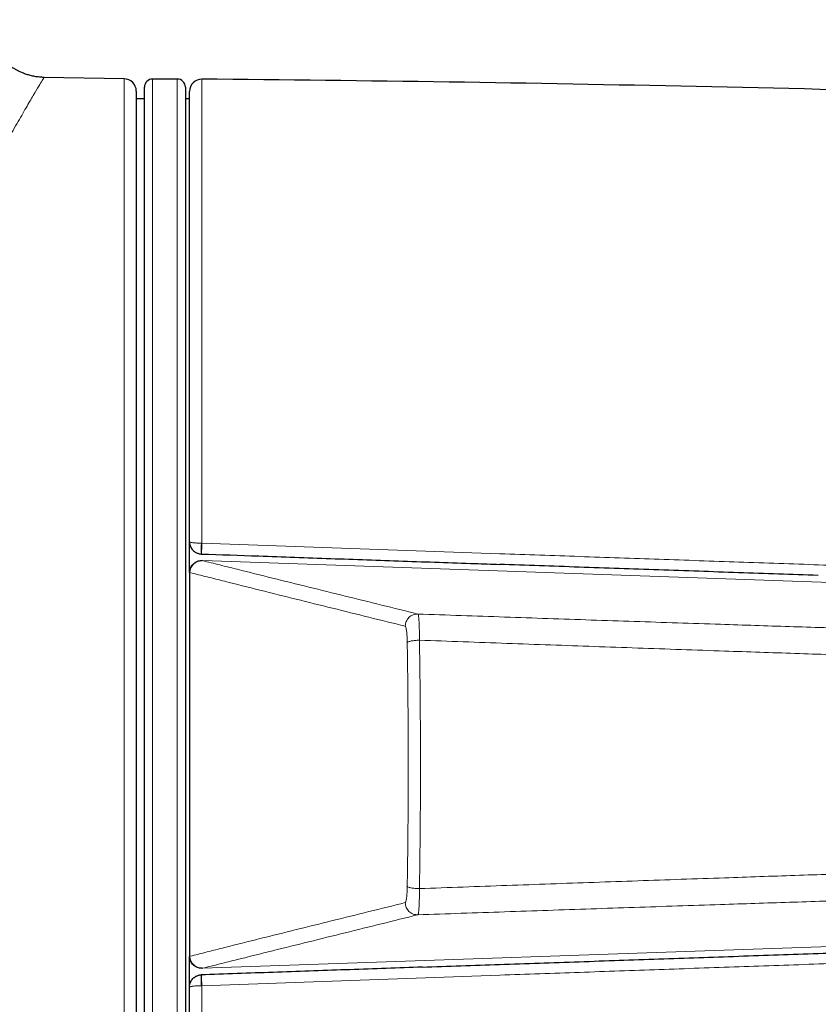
# Model space of a CAD drawing. Header units: millimetres. Extents: x 8 to 834, y 12 to 760.
# Tile 55 of 65: x 462 to 481, y 569 to 593. Entities that reach past the tile are written whole.
import ezdxf

# ---------------------------------------------------------------- set-up
doc = ezdxf.new("R2010")
doc.units = ezdxf.units.MM

msp = doc.modelspace()

# ---------------------------------------------------------------- linework, layer by layer
at = {"color": 7, "linetype": 'Continuous', "lineweight": 30}
for p, q in [((464.505, 591.573), (462.542, 591.607)), ((465.8, 591.568), (465.2, 591.568)), ((464.8, 591.273), (464.8, 574.818)), ((465, 558.268), (465, 591.368)), ((466, 591.368), (466, 558.268)), ((466.1, 580.263), (466.1, 591.265)), ((465, 591.085), (464.8, 591.085)), ((466.1, 591.085), (466, 591.085)), ((466.1, 579.511), (466.1, 580.259)), ((466.389, 579.96), (466.397, 579.96)), ((466.1, 579.51), (466.1, 579.501)), ((466.1, 579.501), (466.1, 570.135)), ((464.8, 574.818), (464.8, 558.363)), ((466.1, 570.135), (466.1, 570.125)), ((466.1, 569.376), (466.1, 570.124)), ((466.394, 569.675), (466.389, 569.675)), ((466.394, 569.675), (466.394, 569.675)), ((466.1, 558.37), (466.1, 569.373))]:
    msp.add_line(p, q, dxfattribs=at)
at = {"color": 252, "linetype": 'Continuous', "lineweight": 0}
for p, q in [((464.505, 558.063), (464.505, 591.573)), ((465.2, 591.568), (465.2, 558.068)), ((465.8, 558.068), (465.8, 591.568)), ((466.403, 591.565), (466.403, 580.224)), ((466.39, 580.225), (466.403, 580.224)), ((466.41, 579.813), (466.41, 579.801)), ((466.41, 579.801), (466.418, 579.799)), ((490.148, 578.97), (466.418, 579.799)), ((466.109, 579.508), (466.1, 579.51)), ((490.148, 570.665), (466.418, 569.837)), ((466.1, 570.125), (466.109, 570.128)), ((466.418, 569.837), (466.41, 569.835)), ((466.41, 569.835), (466.41, 569.823)), ((466.403, 569.411), (466.39, 569.411)), ((466.403, 569.411), (466.403, 558.07))]:
    msp.add_line(p, q, dxfattribs=at)
at = {"color": 7, "linetype": 'Continuous', "lineweight": 30}
for centre, radius, start, end in [((464.5, 591.273), 0.3, 0, 89), ((465.2, 591.368), 0.2, 90, 180), ((465.8, 591.368), 0.2, 0, 90), ((466.4, 591.265), 0.3, 89.4827, 180), ((457.366, -409.27), 1000.876, 88.099513, 89.482671)]:
    msp.add_arc(centre, radius, start, end, dxfattribs=at)
at = {"color": 252, "linetype": 'Continuous', "lineweight": 0}
for centre, radius, start, end in [((467.866, 580.091), 1.482, 174.8398, 185.0746), ((495.104, 579.137), 28.722, 177.8309, 178.3587), ((466.409, 579.499), 0.3, 88.2773, 178.3257), ((466.409, 570.137), 0.3, 181.6821, 271.7149), ((467.751, 569.543), 1.368, 174.4533, 185.5467), ((496.724, 570.552), 30.343, 181.6555, 182.1551)]:
    msp.add_arc(centre, radius, start, end, dxfattribs=at)
at = {"color": 7, "linetype": 'Continuous', "lineweight": 30}
for points, knots in [([(462.548, 591.607), (462.509, 591.609), (462.433, 591.612), (462.321, 591.628), (462.215, 591.65), (462.116, 591.68), (462.024, 591.714), (461.941, 591.752), (461.865, 591.791), (461.795, 591.833), (461.731, 591.877), (461.674, 591.92), (461.624, 591.962), (461.578, 592.003), (461.536, 592.045), (461.498, 592.087), (461.46, 592.13), (461.425, 592.175), (461.391, 592.221), (461.36, 592.267), (461.331, 592.314), (461.301, 592.367), (461.269, 592.43), (461.236, 592.504), (461.204, 592.588), (461.176, 592.682), (461.152, 592.786), (461.135, 592.899), (461.132, 592.977), (461.13, 593.017)], [0, 0, 0, 0, 0.052586, 0.103586, 0.152654, 0.199479, 0.243787, 0.285346, 0.323963, 0.359484, 0.396138, 0.428469, 0.457278, 0.484974, 0.511676, 0.537363, 0.562021, 0.589477, 0.615512, 0.640129, 0.663899, 0.691319, 0.723306, 0.759741, 0.800443, 0.845167, 0.8936, 0.94536, 1, 1, 1, 1]), ([(466.1, 580.263), (466.1, 580.262), (466.1, 580.24), (466.104, 580.207), (466.115, 580.166), (466.129, 580.13), (466.151, 580.092), (466.182, 580.053), (466.218, 580.021), (466.253, 579.998), (466.287, 579.982), (466.319, 579.971), (466.353, 579.963), (466.377, 579.961), (466.39, 579.96)], [0, 0, 0, 0, 0.0072958, 0.1462167, 0.2267765, 0.2918733, 0.4044246, 0.5169297, 0.6161985, 0.7154292, 0.7830525, 0.8506685, 0.9253369, 1, 1, 1, 1]), ([(466.394, 579.96), (466.86, 579.944), (467.912, 579.907), (469.553, 579.85), (471.316, 579.788), (472.69, 579.74), (473.476, 579.713), (473.673, 579.706)], [0, 0, 0, 0, 0.1919067, 0.4338351, 0.6761011, 0.9187064, 1, 1, 1, 1]), ([(466.1, 579.51), (466.102, 579.527), (466.104, 579.561), (466.119, 579.609), (466.141, 579.655), (466.171, 579.696), (466.207, 579.732), (466.248, 579.761), (466.294, 579.783), (466.345, 579.797), (466.384, 579.801), (466.407, 579.801), (466.41, 579.801)], [0, 0, 0, 0, 0.106987, 0.213975, 0.320959, 0.427944, 0.534988, 0.642031, 0.7492, 0.85637, 0.976697, 1, 1, 1, 1]), ([(481.462, 579.436), (480.813, 579.458), (479.515, 579.503), (477.569, 579.571), (475.622, 579.638), (474.324, 579.683), (473.675, 579.706)], [0, 0, 0, 0, 0.249993, 0.499992, 0.749996, 1, 1, 1, 1]), ([(471.786, 569.864), (472.415, 569.886), (473.694, 569.93), (475.622, 569.997), (477.568, 570.065), (479.515, 570.132), (481.462, 570.2), (483.408, 570.267), (485.355, 570.335), (487.301, 570.402), (488.599, 570.447), (489.248, 570.469)], [0, 0, 0, 0, 0.108184, 0.219656, 0.331128, 0.442602, 0.554076, 0.665556, 0.777036, 0.888518, 1, 1, 1, 1]), ([(466.41, 569.835), (466.407, 569.835), (466.384, 569.834), (466.345, 569.838), (466.294, 569.853), (466.248, 569.874), (466.207, 569.904), (466.171, 569.939), (466.141, 569.981), (466.119, 570.026), (466.104, 570.075), (466.102, 570.109), (466.1, 570.125)], [0, 0, 0, 0, 0.023303, 0.14363, 0.2508, 0.357969, 0.465012, 0.572056, 0.679041, 0.786025, 0.893013, 1, 1, 1, 1]), ([(471.79, 569.864), (471.2, 569.843), (470.021, 569.802), (468.255, 569.74), (467.046, 569.698), (466.426, 569.676), (466.394, 569.675)], [0, 0, 0, 0, 0.3278883, 0.655315, 0.9822824, 1, 1, 1, 1]), ([(466.1, 569.373), (466.1, 569.374), (466.1, 569.395), (466.104, 569.429), (466.115, 569.47), (466.129, 569.505), (466.151, 569.544), (466.182, 569.582), (466.218, 569.615), (466.253, 569.638), (466.287, 569.654), (466.319, 569.665), (466.353, 569.673), (466.377, 569.674), (466.39, 569.675)], [0, 0, 0, 0, 0.0072957, 0.1462137, 0.2267718, 0.2918673, 0.4029174, 0.5169273, 0.6149483, 0.7154301, 0.7825984, 0.8506683, 0.9246758, 1, 1, 1, 1])]:
    msp.add_open_spline(points, degree=3, knots=knots, dxfattribs=at)
at = {"color": 252, "linetype": 'Continuous', "lineweight": 0}
for points, knots in [([(462.542, 591.598), (462.543, 591.6), (462.548, 591.607), (462.507, 591.541), (462.422, 591.401), (462.312, 591.216), (462.202, 591.028), (462.107, 590.866), (462.002, 590.682), (461.885, 590.478), (461.756, 590.251), (461.626, 590.019), (461.494, 589.783), (461.363, 589.546), (461.222, 589.287), (461.071, 589.006), (460.909, 588.701), (460.754, 588.403), (460.591, 588.086), (460.412, 587.731), (460.19, 587.28), (459.933, 586.738), (459.684, 586.194), (459.463, 585.69), (459.286, 585.272), (459.124, 584.878), (458.978, 584.511), (458.848, 584.174), (458.733, 583.869), (458.615, 583.544), (458.486, 583.175), (458.345, 582.75), (458.208, 582.317), (458.08, 581.891), (457.963, 581.473), (457.854, 581.065), (457.7, 580.445), (457.52, 579.603), (457.341, 578.528), (457.225, 577.543), (457.157, 576.655), (457.125, 575.866), (457.123, 575.086), (457.152, 574.242), (457.226, 573.319), (457.355, 572.308), (457.498, 571.479), (457.629, 570.836), (457.731, 570.382), (457.841, 569.926), (457.96, 569.468), (458.089, 569.008), (458.227, 568.547), (458.386, 568.049), (458.572, 567.505), (458.79, 566.905), (459.033, 566.274), (459.293, 565.636), (459.53, 565.087), (459.731, 564.633), (459.899, 564.265), (460.067, 563.905), (460.237, 563.554), (460.406, 563.212), (460.684, 562.672), (461.052, 561.977), (461.482, 561.184), (461.802, 560.613), (462.03, 560.215), (462.183, 559.95), (462.326, 559.707), (462.463, 559.478), (462.641, 559.181), (462.843, 558.847), (463.04, 558.524), (463.19, 558.282), (463.289, 558.125), (463.34, 558.046), (463.338, 558.05), (463.337, 558.052)], [0, 0, 0, 0, 0.008911, 0.029295, 0.050095, 0.071343, 0.082147, 0.093074, 0.104128, 0.115311, 0.126628, 0.138081, 0.147445, 0.157131, 0.167143, 0.177482, 0.188147, 0.199142, 0.207351, 0.218763, 0.232112, 0.2474, 0.264627, 0.275966, 0.286445, 0.296066, 0.304827, 0.312729, 0.31977, 0.325951, 0.334884, 0.344521, 0.353841, 0.362845, 0.371533, 0.379908, 0.38797, 0.409164, 0.429815, 0.449958, 0.464757, 0.47931, 0.493636, 0.507754, 0.525844, 0.544679, 0.564296, 0.572952, 0.58176, 0.590722, 0.59984, 0.609115, 0.61855, 0.628146, 0.64015, 0.653169, 0.667206, 0.68226, 0.697083, 0.706237, 0.715393, 0.724552, 0.733714, 0.742879, 0.752046, 0.77833, 0.803404, 0.827283, 0.838131, 0.848718, 0.859046, 0.869116, 0.879878, 0.902311, 0.924339, 0.945994, 0.96731, 0.988324, 1, 1, 1, 1]), ([(466.1, 580.263), (466.1, 580.263), (466.1, 580.261), (466.101, 580.259), (466.106, 580.256), (466.111, 580.253), (466.116, 580.251), (466.121, 580.249), (466.131, 580.246), (466.15, 580.242), (466.181, 580.237), (466.218, 580.233), (466.253, 580.23), (466.287, 580.227), (466.319, 580.226), (466.353, 580.225), (466.377, 580.225), (466.39, 580.225)], [0, 0, 0, 0, 0.0072902, 0.0763998, 0.1460948, 0.1864217, 0.2268675, 0.2560464, 0.2852718, 0.3995631, 0.5170687, 0.615094, 0.7155776, 0.7827204, 0.8507662, 0.9247225, 1, 1, 1, 1]), ([(466.403, 580.224), (467.616, 580.182), (470.044, 580.096), (473.121, 579.988), (475.632, 579.899), (477.579, 579.831), (479.526, 579.763), (481.473, 579.695), (483.42, 579.627), (485.367, 579.559), (487.314, 579.491), (488.612, 579.446), (489.261, 579.423)], [0, 0, 0, 0, 0.159284, 0.318569, 0.403744, 0.488919, 0.574095, 0.659272, 0.744453, 0.829634, 0.914817, 1, 1, 1, 1]), ([(466.418, 579.799), (466.418, 579.799), (466.558, 579.764), (466.84, 579.694), (467.41, 579.55), (468.136, 579.37), (469.015, 579.152), (470.198, 578.86), (471.087, 578.64), (471.68, 578.493)], [0, 0, 0, 0, 0.000001, 0.082385, 0.164769, 0.329538, 0.497154, 0.664769, 1, 1, 1, 1]), ([(471.372, 578.195), (470.779, 578.342), (469.889, 578.562), (468.706, 578.856), (467.827, 579.074), (467.102, 579.256), (466.53, 579.401), (466.25, 579.472), (466.109, 579.508)], [0, 0, 0, 0, 0.335226, 0.502839, 0.670451, 0.835226, 0.917613, 1, 1, 1, 1]), ([(471.68, 578.493), (471.68, 578.493), (471.682, 578.493), (471.686, 578.488), (471.692, 578.47), (471.697, 578.443), (471.701, 578.406), (471.706, 578.36), (471.709, 578.305), (471.712, 578.242), (471.715, 578.173), (471.717, 578.098), (471.718, 578.02), (471.719, 577.938), (471.719, 577.882), (471.719, 577.854), (471.719, 577.854)], [0, 0, 0, 0, 0.000056, 0.084127, 0.168468, 0.25254, 0.336651, 0.421032, 0.505142, 0.589261, 0.673651, 0.757768, 0.838414, 0.9193, 0.999944, 1, 1, 1, 1]), ([(486.683, 578.001), (486.4, 578.01), (485.835, 578.027), (484.986, 578.053), (484.136, 578.08), (483.286, 578.106), (482.44, 578.133), (481.597, 578.16), (480.757, 578.187), (479.917, 578.214), (479.005, 578.244), (478.022, 578.277), (476.969, 578.312), (475.914, 578.347), (474.857, 578.383), (473.8, 578.42), (472.741, 578.456), (472.034, 578.481), (471.68, 578.493)], [0, 0, 0, 0, 0.057372, 0.1145982, 0.1717097, 0.2287397, 0.2857252, 0.3416902, 0.3976679, 0.4536669, 0.5096942, 0.579598, 0.6495487, 0.7195397, 0.7895651, 0.8596279, 0.929752, 1, 1, 1, 1]), ([(471.42, 577.794), (471.419, 577.821), (471.418, 577.874), (471.415, 577.948), (471.41, 578.017), (471.404, 578.078), (471.397, 578.127), (471.389, 578.164), (471.38, 578.189), (471.375, 578.193), (471.372, 578.195)], [0, 0, 0, 0, 0.120937, 0.241878, 0.368141, 0.494408, 0.620763, 0.74712, 0.873559, 1, 1, 1, 1]), ([(471.42, 571.841), (471.422, 571.974), (471.426, 572.239), (471.432, 572.639), (471.436, 573.04), (471.44, 573.443), (471.442, 573.847), (471.444, 574.252), (471.445, 574.657), (471.445, 575.069), (471.444, 575.488), (471.442, 575.914), (471.438, 576.338), (471.435, 576.707), (471.431, 577.021), (471.428, 577.279), (471.424, 577.537), (471.421, 577.709), (471.42, 577.794)], [0, 0, 0, 0, 0.06759, 0.135205, 0.20282, 0.27041, 0.338, 0.405615, 0.47323, 0.54082, 0.611883, 0.682976, 0.754068, 0.825131, 0.86882, 0.91251, 0.956255, 1, 1, 1, 1]), ([(471.719, 577.854), (471.72, 577.766), (471.723, 577.592), (471.727, 577.329), (471.73, 577.065), (471.734, 576.752), (471.737, 576.39), (471.74, 575.978), (471.743, 575.565), (471.744, 575.152), (471.744, 574.739), (471.743, 574.326), (471.742, 573.913), (471.739, 573.494), (471.736, 573.068), (471.731, 572.637), (471.726, 572.208), (471.721, 571.924), (471.719, 571.782)], [0, 0, 0, 0, 0.043687, 0.087374, 0.131117, 0.17486, 0.24245, 0.310065, 0.377681, 0.44527, 0.51286, 0.580475, 0.648091, 0.71568, 0.786745, 0.85784, 0.928935, 1, 1, 1, 1]), ([(471.719, 577.854), (472.075, 577.841), (472.788, 577.815), (473.856, 577.776), (474.922, 577.738), (475.987, 577.7), (477.051, 577.662), (478.113, 577.625), (479.107, 577.591), (480.034, 577.559), (480.894, 577.53), (481.753, 577.501), (482.611, 577.473), (483.462, 577.444), (484.307, 577.417), (485.146, 577.39), (485.983, 577.363), (486.54, 577.345), (486.819, 577.336)], [0, 0, 0, 0, 0.070365, 0.140644, 0.210842, 0.280975, 0.351057, 0.421106, 0.491138, 0.548032, 0.604933, 0.661847, 0.718786, 0.775759, 0.831757, 0.887797, 0.943879, 1, 1, 1, 1]), ([(471.719, 571.782), (472.075, 571.795), (472.788, 571.821), (473.856, 571.86), (474.922, 571.898), (475.987, 571.936), (477.051, 571.973), (478.113, 572.01), (479.107, 572.044), (480.034, 572.076), (480.894, 572.105), (481.753, 572.134), (482.611, 572.163), (483.462, 572.191), (484.307, 572.219), (485.146, 572.246), (485.983, 572.273), (486.54, 572.29), (486.819, 572.299)], [0, 0, 0, 0, 0.070365, 0.140644, 0.210842, 0.280975, 0.351057, 0.421106, 0.491138, 0.548032, 0.604933, 0.661847, 0.718786, 0.775759, 0.831757, 0.887797, 0.943879, 1, 1, 1, 1]), ([(471.372, 571.44), (471.375, 571.443), (471.38, 571.447), (471.389, 571.471), (471.397, 571.508), (471.404, 571.558), (471.41, 571.618), (471.415, 571.687), (471.418, 571.762), (471.419, 571.815), (471.42, 571.841)], [0, 0, 0, 0, 0.126352, 0.252705, 0.379074, 0.505442, 0.631722, 0.757999, 0.879, 1, 1, 1, 1]), ([(471.719, 571.782), (471.719, 571.782), (471.719, 571.753), (471.719, 571.697), (471.718, 571.616), (471.717, 571.537), (471.715, 571.463), (471.712, 571.393), (471.709, 571.331), (471.706, 571.276), (471.701, 571.23), (471.697, 571.193), (471.692, 571.165), (471.686, 571.148), (471.682, 571.143), (471.68, 571.142), (471.68, 571.142)], [0, 0, 0, 0, 0.000056, 0.0807, 0.161586, 0.242232, 0.326349, 0.410739, 0.494858, 0.578968, 0.663349, 0.74746, 0.831532, 0.915873, 0.999944, 1, 1, 1, 1]), ([(486.683, 571.634), (486.4, 571.626), (485.835, 571.608), (484.986, 571.582), (484.136, 571.556), (483.286, 571.529), (482.44, 571.503), (481.597, 571.476), (480.757, 571.449), (479.917, 571.421), (479.005, 571.391), (478.022, 571.359), (476.969, 571.324), (475.914, 571.288), (474.857, 571.252), (473.8, 571.216), (472.741, 571.179), (472.034, 571.155), (471.68, 571.142)], [0, 0, 0, 0, 0.057372, 0.1145982, 0.1717097, 0.2287397, 0.2857252, 0.3416902, 0.3976679, 0.4536669, 0.5096942, 0.579598, 0.6495487, 0.7195397, 0.7895651, 0.8596279, 0.929752, 1, 1, 1, 1]), ([(466.109, 570.128), (466.25, 570.163), (466.53, 570.235), (467.102, 570.38), (467.827, 570.561), (468.706, 570.78), (469.889, 571.073), (470.779, 571.294), (471.372, 571.44)], [0, 0, 0, 0, 0.082387, 0.164774, 0.329548, 0.497161, 0.664774, 1, 1, 1, 1]), ([(471.68, 571.142), (471.087, 570.996), (470.198, 570.776), (469.015, 570.483), (468.136, 570.266), (467.41, 570.085), (466.84, 569.942), (466.558, 569.871), (466.418, 569.837), (466.418, 569.837)], [0, 0, 0, 0, 0.335231, 0.502846, 0.670462, 0.83523, 0.917614, 0.999999, 1, 1, 1, 1]), ([(489.261, 570.213), (488.612, 570.19), (487.315, 570.145), (485.368, 570.077), (483.421, 570.009), (481.474, 569.941), (479.527, 569.873), (477.58, 569.805), (475.632, 569.736), (473.121, 569.648), (470.044, 569.54), (467.616, 569.454), (466.403, 569.411)], [0, 0, 0, 0, 0.085175, 0.170351, 0.255526, 0.340705, 0.425884, 0.511066, 0.596248, 0.681431, 0.840714, 1, 1, 1, 1]), ([(466.1, 569.373), (466.1, 569.373), (466.1, 569.374), (466.101, 569.377), (466.106, 569.38), (466.111, 569.383), (466.116, 569.385), (466.121, 569.386), (466.131, 569.389), (466.15, 569.394), (466.181, 569.399), (466.218, 569.403), (466.253, 569.406), (466.287, 569.408), (466.319, 569.409), (466.353, 569.411), (466.377, 569.411), (466.39, 569.411)], [0, 0, 0, 0, 0.00729, 0.0764, 0.146095, 0.186422, 0.226867, 0.256046, 0.285272, 0.399563, 0.517069, 0.615094, 0.715578, 0.78272, 0.850766, 0.924723, 1, 1, 1, 1])]:
    msp.add_open_spline(points, degree=3, knots=knots, dxfattribs=at)
for points in [[(471.372, 578.195), (471.373, 578.215), (471.376, 578.255), (471.394, 578.312), (471.423, 578.365), (471.462, 578.411), (471.509, 578.448), (471.563, 578.475), (471.621, 578.492), (471.661, 578.493), (471.68, 578.493)], [(471.42, 577.794), (471.423, 577.798), (471.428, 577.805), (471.449, 577.816), (471.479, 577.826), (471.516, 577.835), (471.561, 577.842), (471.611, 577.848), (471.664, 577.852), (471.701, 577.853), (471.719, 577.854)], [(471.42, 571.841), (471.423, 571.837), (471.428, 571.83), (471.449, 571.819), (471.479, 571.809), (471.516, 571.801), (471.561, 571.793), (471.61, 571.787), (471.664, 571.783), (471.7, 571.782), (471.719, 571.782)], [(471.372, 571.44), (471.373, 571.42), (471.376, 571.381), (471.394, 571.323), (471.423, 571.27), (471.462, 571.225), (471.509, 571.187), (471.563, 571.16), (471.621, 571.144), (471.661, 571.143), (471.68, 571.142)]]:
    msp.add_open_spline(points, degree=3, dxfattribs=at)

doc.saveas('drawing.dxf')
